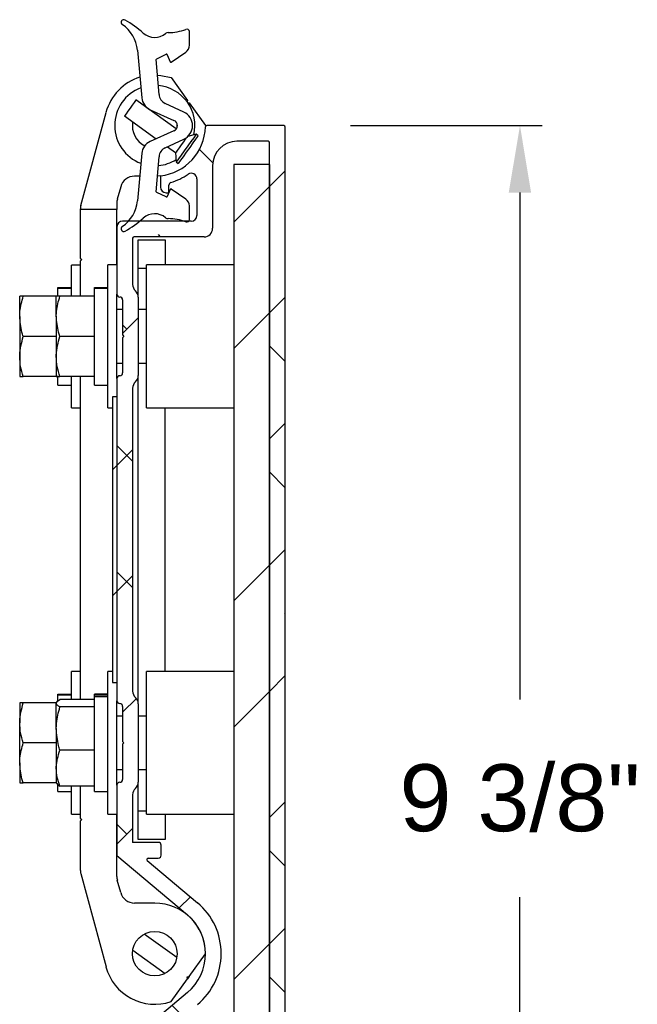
# Model space of a CAD drawing. Header units: inches. Extents: x 170 to 288, y 234 to 248.
# Tile 114 of 192: x 195.558 to 196.423, y 236.316 to 237.696. Entities that reach past the tile are written whole.
import ezdxf

# ---------------------------------------------------------------- set-up
doc = ezdxf.new("R2010")
doc.units = ezdxf.units.IN
doc.header["$LTSCALE"] = 0.25
doc.header["$MEASUREMENT"] = 0
doc.layers.add('ANNOTATIONS', color=1, linetype='Continuous')
doc.layers.add('DETAILS', color=4, linetype='Continuous')
doc.styles.add('ARIAL', font='arial.ttf', dxfattribs={"height": 0.09375})
doc.dimstyles.new('STANDARD$0', dxfattribs={"dimtxt": 0.09375, "dimasz": 0.09375, "dimexe": 0.03125, "dimexo": 0.046875, "dimgap": 0.09, "dimtad": 0, "dimtih": 1, "dimtoh": 1, "dimdec": 4, "dimzin": 0, "dimdsep": 46, "dimtxsty": 'ARIAL', "dimcen": 0.09, "dimadec": 0, "dimazin": 0, "dimtfac": 1, "dimtdec": 4, "dimtofl": 0, "dimtmove": 0, "dimatfit": 1, "dimfxl": 1, "dimtolj": 1, "dimtzin": 0, "dimarcsym": 0})

# ---------------------------------------------------------------- blocks, each defined once
blk = doc.blocks.new('*D74')
at = {"layer": 'ANNOTATIONS', "color": 0, "lineweight": -2, "transparency": 16777216}
for p, q in [((196.0216, 237.5473), (196.2901, 237.5473)), ((196.2589, 237.4535), (196.2589, 236.7435)), ((196.2589, 235.7665), (196.2589, 236.4665)), ((196.0544, 235.6727), (196.2901, 235.6727))]:
    blk.add_line(p, q, dxfattribs=at)
at = {"layer": 'ANNOTATIONS', "color": 0, "transparency": 16777216}
for points in [[(196.2432, 237.4535), (196.2745, 237.4535), (196.2589, 237.5473)], [(196.2432, 235.7665), (196.2745, 235.7665), (196.2589, 235.6727)]]:
    blk.add_solid(points, dxfattribs=at)
at = {"layer": 'defpoints', "color": 0, "transparency": 16777216}
for p in [(195.9279, 237.5473), (196.2589, 237.5473), (195.9607, 235.6727)]:
    blk.add_point(p, dxfattribs=at)
at = {"layer": 'ANNOTATIONS', "color": 0, "transparency": 16777216, "insert": (196.2589, 236.605), "char_height": 0.09375, "attachment_point": 5, "style": 'ARIAL'}
blk.add_mtext('\\A1;9 3/8"', dxfattribs=at)

msp = doc.modelspace()

# ---------------------------------------------------------------- hatches: boundary and pattern name
at = {"layer": 'DETAILS'}
h = msp.add_hatch(dxfattribs=at)
h.set_pattern_fill('ANSI34', color=256, style=0)
h.set_pattern_definition([(45, (190.2278, 231.7817), (-0.53033, 0.53033), []), (45, (190.40456, 231.7817), (-0.53033, 0.53033), []), (45, (190.58134, 231.7817), (-0.53033, 0.53033), []), (45, (190.7581, 231.7817), (-0.53033, 0.53033), [])])
edge = h.paths.add_edge_path(flags=0)
edge.add_line((195.74063, 237.56954), (195.77397, 237.5546))
edge.add_arc((195.77076, 237.54743), 0.00785, -1.29599, 65.86416, ccw=False)
edge.add_arc((195.77076, 237.54708), 0.00785, -65.86416, 1.29599, ccw=False)
edge.add_line((195.77397, 237.53991), (195.74063, 237.52497))
edge.add_arc((195.74885, 237.50661), 0.02012, 114.13584, 174.86258)
edge.add_line((195.72881, 237.50841), (195.72281, 237.44168))
edge.add_arc((195.67463, 237.44601), 0.04838, 303.76271, 354.86258, ccw=False)
edge.add_arc((195.7036, 237.40268), 0.00375, 123.76271, 299.58124)
edge.add_arc((195.63326, 237.52658), 0.14623, 299.58124, 311.87507)
edge.add_arc((195.74683, 237.39991), 0.0239, 49.80262, 131.87507, ccw=False)
edge.add_arc((195.76573, 237.42228), 0.0054, 229.80262, 270.71912)
edge.add_arc((195.76666, 237.3488), 0.06809, 69.27903, 90.71912, ccw=False)
edge.add_arc((195.79215, 237.41579), 0.00359, 246.99165, 357.88977)
edge.add_line((195.79573, 237.41566), (195.7955, 237.43482))
edge.add_arc((195.78387, 237.43468), 0.01163, 0.69061, 55.25664)
edge.add_line((195.7905, 237.44424), (195.77024, 237.4583))
edge.add_arc((195.76967, 237.45747), 0.001, 55.25664, 157.16614)
edge.add_line((195.76875, 237.45786), (195.76457, 237.44794))
edge.add_arc((195.76365, 237.44833), 0.001, 245.07794, 337.16614, ccw=False)
edge.add_line((195.76322, 237.44742), (195.74978, 237.45367))
edge.add_arc((195.7502, 237.45457), 0.001, 175.5512, 245.07794, ccw=False)
edge.add_line((195.74921, 237.45465), (195.75301, 237.50357))
edge.add_arc((195.76817, 237.50239), 0.0152, 114.80092, 175.5512, ccw=False)
edge.add_line((195.76179, 237.51619), (195.78789, 237.52825))
edge.add_arc((195.77914, 237.54718), 0.02086, 294.80092, 360.19377)
edge.add_arc((195.77914, 237.54732), 0.02086, 359.80623, 425.19908)
edge.add_line((195.78789, 237.56626), (195.76179, 237.57832))
edge.add_arc((195.76817, 237.59212), 0.0152, 184.4488, 245.19908, ccw=False)
edge.add_line((195.75301, 237.59094), (195.74921, 237.63986))
edge.add_arc((195.7502, 237.63994), 0.001, 114.92206, 184.4488, ccw=False)
edge.add_line((195.74978, 237.64084), (195.76322, 237.64709))
edge.add_arc((195.76365, 237.64618), 0.001, 22.83386, 114.92206, ccw=False)
edge.add_line((195.76457, 237.64657), (195.76875, 237.63665))
edge.add_arc((195.76967, 237.63703), 0.001, 202.83386, 304.74336)
edge.add_line((195.77024, 237.63621), (195.7905, 237.65027))
edge.add_arc((195.78387, 237.65982), 0.01163, 304.74336, 359.30939)
edge.add_line((195.7955, 237.65968), (195.79573, 237.67885))
edge.add_arc((195.79215, 237.67872), 0.00359, 2.11023, 113.00835)
edge.add_arc((195.76666, 237.74571), 0.06809, 269.28088, 290.72097, ccw=False)
edge.add_arc((195.76573, 237.67223), 0.0054, 89.28088, 130.19738)
edge.add_arc((195.74683, 237.6946), 0.0239, 228.12493, 310.19738, ccw=False)
edge.add_arc((195.63326, 237.56792), 0.14623, 48.12493, 60.41876)
edge.add_arc((195.7036, 237.69183), 0.00375, 60.41876, 236.23729)
edge.add_arc((195.67463, 237.64849), 0.04838, 5.13742, 56.23729, ccw=False)
edge.add_line((195.72281, 237.65283), (195.72881, 237.5861))
edge.add_arc((195.74885, 237.5879), 0.02012, 185.13742, 245.86416)
h = msp.add_hatch(dxfattribs=at)
h.set_pattern_fill('ANSI38', color=256, style=0)
h.set_pattern_definition([(45, (190.22778, 231.78171), (-0.0883883, 0.0883883), []), (135, (190.22778, 231.78171), (-0.265165, 0.0883883), [0.3125, -0.1875])])
edge = h.paths.add_edge_path(flags=0)
edge.add_line((195.9279, 237.54725), (195.81994, 237.54725))
edge.add_arc((195.81994, 237.54525), 0.002, 90, 178.42717)
edge.add_arc((195.7471, 237.54725), 0.07087, 276.37937, 358.42717, ccw=False)
edge.add_line((195.75497, 237.47683), (195.75497, 237.46108))
edge.add_arc((195.76285, 237.46108), 0.00787, 180, 270)
edge.add_line((195.76285, 237.4532), (195.76678, 237.4532))
edge.add_line((195.76678, 237.4532), (195.76678, 237.46392))
edge.add_arc((195.77072, 237.46392), 0.00394, 105.82662, 180, ccw=False)
edge.add_arc((195.7471, 237.54725), 0.08268, 285.82662, 304.41739)
edge.add_arc((195.79828, 237.47255), 0.00787, 0, 124.41739, ccw=False)
edge.add_line((195.80615, 237.47255), (195.80615, 237.42127))
edge.add_arc((195.79828, 237.42127), 0.00787, 270, 360, ccw=False)
edge.add_line((195.79828, 237.4134), (195.70189, 237.4134))
edge.add_arc((195.70189, 237.40552), 0.00787, 90, 180)
edge.add_line((195.69402, 237.40552), (195.69402, 237.31103))
edge.add_arc((195.69796, 237.31103), 0.00394, 180, 270)
edge.add_arc((195.69796, 237.30316), 0.00394, 0, 90, ccw=False)
edge.add_line((195.70189, 237.30316), (195.70189, 237.25398))
edge.add_line((195.70189, 237.25398), (195.70389, 237.25198))
edge.add_line((195.70389, 237.25198), (195.70189, 237.24998))
edge.add_line((195.70189, 237.24998), (195.70189, 237.2008))
edge.add_arc((195.69796, 237.2008), 0.00394, 270, 360, ccw=False)
edge.add_arc((195.69796, 237.19292), 0.00394, 90, 180)
edge.add_line((195.69402, 237.19292), (195.69402, 236.74158))
edge.add_arc((195.69796, 236.74158), 0.00394, 180, 270)
edge.add_arc((195.69796, 236.73371), 0.00394, 0, 90, ccw=False)
edge.add_line((195.70189, 236.73371), (195.70189, 236.68453))
edge.add_line((195.70189, 236.68453), (195.70389, 236.68253))
edge.add_line((195.70389, 236.68253), (195.70189, 236.68053))
edge.add_line((195.70189, 236.68053), (195.70189, 236.63135))
edge.add_arc((195.69796, 236.63135), 0.00394, 270, 360, ccw=False)
edge.add_arc((195.69796, 236.62347), 0.00394, 90, 180)
edge.add_line((195.69402, 236.62347), (195.69402, 236.5246))
edge.add_line((195.69402, 236.5246), (195.7928, 236.44171))
edge.add_arc((195.7471, 236.38725), 0.07109, -50, 50, ccw=False)
edge.add_line((195.7928, 236.3328), (195.69402, 236.24991))
edge.add_line((195.69402, 236.24991), (195.69402, 236.17591))
edge.add_line((195.69402, 236.17591), (195.76696, 236.17591))
edge.add_line((195.76696, 236.17591), (195.76696, 236.18791))
edge.add_line((195.76696, 236.18791), (195.72446, 236.18791))
edge.add_line((195.72446, 236.18791), (195.72446, 236.23791))
edge.add_line((195.72446, 236.23791), (195.89946, 236.23791))
edge.add_line((195.89946, 236.23791), (195.89946, 236.18791))
edge.add_line((195.89946, 236.18791), (195.85696, 236.18791))
edge.add_line((195.85696, 236.18791), (195.85696, 236.17591))
edge.add_line((195.85696, 236.17591), (195.9299, 236.17591))
edge.add_line((195.9299, 236.17591), (195.9299, 237.54525))
edge.add_arc((195.9279, 237.54525), 0.002, 0, 90)
edge = h.paths.add_edge_path(flags=0)
edge.add_arc((195.77313, 236.27191), 0.012, 130, 270, ccw=False)
edge.add_line((195.76542, 236.2811), (195.80694, 236.31594))
edge.add_arc((195.7471, 236.38725), 0.09309, 310, 410)
edge.add_line((195.80694, 236.45857), (195.73659, 236.5176))
edge.add_arc((195.73787, 236.51913), 0.002, 90, 230, ccw=False)
edge.add_line((195.73787, 236.52113), (195.75202, 236.52113))
edge.add_arc((195.75202, 236.52513), 0.004, 270, 360)
edge.add_line((195.75602, 236.52513), (195.75602, 236.53913))
edge.add_arc((195.75202, 236.53913), 0.004, 0, 90)
edge.add_line((195.75202, 236.54313), (195.71602, 236.54313))
edge.add_line((195.71602, 236.54313), (195.71602, 236.60987))
edge.add_arc((195.72802, 236.60987), 0.012, 132.21512, 180, ccw=False)
edge.add_arc((195.71189, 236.62765), 0.012, 312.21512, 360)
edge.add_line((195.72389, 236.62765), (195.72389, 236.73741))
edge.add_arc((195.71189, 236.73741), 0.012, 0, 47.78488)
edge.add_arc((195.72802, 236.75518), 0.012, 180, 227.78488, ccw=False)
edge.add_line((195.71602, 236.75518), (195.71602, 237.17932))
edge.add_arc((195.72802, 237.17932), 0.012, 132.21512, 180, ccw=False)
edge.add_arc((195.71189, 237.1971), 0.012, 312.21512, 360)
edge.add_line((195.72389, 237.1971), (195.72389, 237.30686))
edge.add_arc((195.71189, 237.30686), 0.012, 0, 47.78488)
edge.add_arc((195.72802, 237.32463), 0.012, 180, 227.78488, ccw=False)
edge.add_line((195.71602, 237.32463), (195.71602, 237.3894))
edge.add_arc((195.71802, 237.3894), 0.002, 90, 180, ccw=False)
edge.add_line((195.71802, 237.3914), (195.81615, 237.3914))
edge.add_arc((195.81615, 237.4034), 0.012, 270, 360)
edge.add_line((195.82815, 237.4034), (195.82815, 237.49125))
edge.add_arc((195.86215, 237.49125), 0.034, 90, 180, ccw=False)
edge.add_line((195.86215, 237.52525), (195.9059, 237.52525))
edge.add_arc((195.9059, 237.52325), 0.002, 0, 90, ccw=False)
edge.add_line((195.9079, 237.52325), (195.9079, 236.26191))
edge.add_arc((195.9059, 236.26191), 0.002, 270, 360, ccw=False)
edge.add_line((195.9059, 236.25991), (195.77313, 236.25991))
h = msp.add_hatch(dxfattribs=at)
h.set_pattern_fill('ANSI32', color=256, style=0)
h.set_pattern_definition([(45, (190.2278, 231.7817), (-0.265165, 0.265165), []), (45, (190.40456, 231.7817), (-0.265165, 0.265165), [])])
h.paths.add_polyline_path([(195.8579, 237.49258), (195.8579, 236.29258), (195.9079, 236.29258), (195.9079, 237.49258)], flags=0)
h = msp.add_hatch(dxfattribs=at)
h.set_pattern_fill('ANSI31', color=256, style=0)
h.set_pattern_definition([(45, (190.22778, 231.78171), (-0.0883883, 0.0883883), [])])
h.paths.add_polyline_path([(195.69402, 237.16725), (195.68802, 237.16725), (195.68802, 236.76725), (195.69402, 236.76725)], flags=0)

# ---------------------------------------------------------------- linework, layer by layer
for p, q in [((195.7955, 237.65968), (195.79573, 237.67885)), ((195.72281, 237.65283), (195.72881, 237.5861)), ((195.74978, 237.64084), (195.76322, 237.64709)), ((195.76457, 237.64657), (195.76875, 237.63665)), ((195.77024, 237.63621), (195.7905, 237.65027)), ((195.75301, 237.59094), (195.74921, 237.63986)), ((195.7698, 237.61439), (195.79272, 237.58245)), ((195.77722, 237.54262), (195.72068, 237.5832)), ((195.73214, 237.57497), (195.73305, 237.57545)), ((195.78789, 237.56626), (195.76179, 237.57832)), ((195.79272, 237.58245), (195.79241, 237.58059)), ((195.79319, 237.5795), (195.79505, 237.57919)), ((195.79505, 237.57919), (195.81797, 237.54725)), ((195.64339, 237.43513), (195.67869, 237.56574)), ((195.70459, 237.56077), (195.74916, 237.52879)), ((195.74063, 237.56954), (195.77397, 237.5546)), ((195.77859, 237.54796), (195.77859, 237.54654)), ((195.81797, 237.54725), (195.81794, 237.54531)), ((195.9279, 237.54725), (195.81994, 237.54725)), ((195.77397, 237.53991), (195.74063, 237.52497)), ((195.80499, 237.53501), (195.79353, 237.53208)), ((195.80776, 237.53303), (195.80499, 237.53501)), ((195.9299, 236.17591), (195.9299, 237.54525)), ((195.76179, 237.51619), (195.78789, 237.52825)), ((195.9059, 237.52525), (195.86215, 237.52525)), ((195.9079, 236.26191), (195.9079, 237.52325)), ((195.72881, 237.50841), (195.72281, 237.44168)), ((195.76479, 237.51757), (195.77625, 237.50935)), ((195.77625, 237.50935), (195.77724, 237.49634)), ((195.74921, 237.45465), (195.75301, 237.50357)), ((195.77724, 237.49634), (195.78001, 237.49435)), ((195.82815, 237.49125), (195.82815, 237.4034)), ((195.9079, 237.49258), (195.8579, 237.49258)), ((195.8579, 237.49258), (195.8579, 236.29258)), ((195.9079, 237.49258), (195.9079, 236.29258)), ((195.72593, 237.47639), (195.7186, 237.47639)), ((195.75497, 237.47683), (195.75091, 237.47649)), ((195.75497, 237.47683), (195.75497, 237.46108)), ((195.76678, 237.4532), (195.76678, 237.46392)), ((195.80615, 237.47255), (195.80615, 237.42127)), ((195.6993, 237.4616), (195.69457, 237.44413)), ((195.76322, 237.44742), (195.74978, 237.45367)), ((195.76285, 237.4532), (195.76678, 237.4532)), ((195.76875, 237.45786), (195.76457, 237.44794)), ((195.7905, 237.44424), (195.77024, 237.4583)), ((195.69388, 237.43891), (195.69388, 237.42991)), ((195.6427, 237.42991), (195.6427, 237.36152)), ((195.69388, 237.42991), (195.6427, 237.42991)), ((195.69388, 237.35198), (195.69388, 237.42991)), ((195.79573, 237.41566), (195.7955, 237.43482)), ((195.79828, 237.4134), (195.70189, 237.4134)), ((195.69402, 237.40552), (195.69402, 237.31103)), ((195.71602, 237.3894), (195.71602, 237.32463)), ((195.81615, 237.3914), (195.71802, 237.3914)), ((195.72389, 237.38726), (195.76139, 237.38726)), ((195.72389, 237.34726), (195.72389, 237.38726)), ((195.76139, 237.38726), (195.76139, 237.35198)), ((195.6427, 237.36152), (195.6447, 237.35952)), ((195.6447, 237.35952), (195.6427, 237.35752)), ((195.6427, 237.35752), (195.6427, 237.30818)), ((195.6427, 237.35192), (195.6301, 237.35192)), ((195.6301, 237.30818), (195.6301, 237.35192)), ((195.69402, 237.35198), (195.68142, 237.35198)), ((195.68142, 237.15198), (195.68142, 237.35198)), ((195.72389, 237.30686), (195.72389, 237.34726)), ((195.7354, 237.34726), (195.72389, 237.34726)), ((195.8579, 237.35198), (195.7354, 237.35198)), ((195.7354, 237.2109), (195.7354, 237.35198)), ((195.6113, 237.32022), (195.6301, 237.32022)), ((195.6113, 237.31938), (195.6113, 237.32022)), ((195.6113, 237.31938), (195.6301, 237.31938)), ((195.6113, 237.30903), (195.6113, 237.31938)), ((195.66262, 237.32028), (195.68142, 237.32028)), ((195.66262, 237.31944), (195.66262, 237.32028)), ((195.66262, 237.31944), (195.68142, 237.31944)), ((195.66262, 237.18368), (195.66262, 237.31944)), ((195.5577, 237.28002), (195.5577, 237.30812)), ((195.60902, 237.30812), (195.56272, 237.30812)), ((195.60902, 237.28008), (195.60902, 237.30818)), ((195.66262, 237.30818), (195.61404, 237.30818)), ((195.69402, 237.19292), (195.69402, 237.31103)), ((195.70189, 237.30316), (195.70189, 237.25398)), ((195.72389, 237.30686), (195.72389, 237.1971)), ((195.70189, 237.28948), (195.69402, 237.28948)), ((195.7354, 237.28948), (195.72389, 237.28948)), ((195.5577, 237.28002), (195.5577, 237.22382)), ((195.60902, 237.28008), (195.60902, 237.22388)), ((195.60902, 237.25192), (195.56272, 237.25192)), ((195.66262, 237.25198), (195.61404, 237.25198)), ((195.70189, 237.25398), (195.70389, 237.25198)), ((195.70389, 237.25198), (195.70189, 237.24998)), ((195.70189, 237.24998), (195.70189, 237.2008)), ((195.5577, 237.22382), (195.5577, 237.19572)), ((195.60902, 237.22388), (195.60902, 237.19578)), ((195.69402, 237.21448), (195.70189, 237.21448)), ((195.69402, 237.21442), (195.70189, 237.21442)), ((195.72389, 237.21448), (195.7354, 237.21448)), ((195.7354, 237.15198), (195.7354, 237.2109)), ((195.6113, 237.19572), (195.56272, 237.19572)), ((195.6113, 237.18362), (195.6113, 237.19487)), ((195.66262, 237.19578), (195.61404, 237.19578)), ((195.6301, 237.15192), (195.6301, 237.19578)), ((195.6427, 237.19578), (195.6427, 236.74316)), ((195.69402, 237.19292), (195.69402, 236.74158)), ((195.72389, 236.73741), (195.72389, 237.1971)), ((195.6113, 237.18362), (195.6301, 237.18362)), ((195.66262, 237.18368), (195.68142, 237.18368)), ((195.71602, 237.17932), (195.71602, 236.75518)), ((195.68802, 237.16725), (195.68802, 236.76725)), ((195.69402, 237.16725), (195.68802, 237.16725)), ((195.69402, 237.16725), (195.69402, 236.76725)), ((195.6301, 237.15192), (195.6427, 237.15192)), ((195.68142, 237.15198), (195.68802, 237.15198)), ((195.7354, 237.15198), (195.8579, 237.15198)), ((195.76139, 236.78253), (195.76139, 237.15198)), ((195.6427, 236.78259), (195.6301, 236.78259)), ((195.6301, 236.74316), (195.6301, 236.78259)), ((195.68802, 236.78253), (195.68142, 236.78253)), ((195.68142, 236.58253), (195.68142, 236.78253)), ((195.8579, 236.78253), (195.7354, 236.78253)), ((195.7354, 236.65642), (195.7354, 236.78253)), ((195.68802, 236.76725), (195.69402, 236.76725)), ((195.6113, 236.75089), (195.6301, 236.75089)), ((195.6113, 236.75005), (195.6113, 236.75089)), ((195.6113, 236.75005), (195.6301, 236.75005)), ((195.6113, 236.74166), (195.6113, 236.75005)), ((195.68142, 236.75083), (195.66262, 236.75083)), ((195.66262, 236.74996), (195.66262, 236.75083)), ((195.66262, 236.74996), (195.68142, 236.74996)), ((195.66262, 236.74744), (195.66262, 236.74996)), ((195.66262, 236.74744), (195.68142, 236.74744)), ((195.66262, 236.61423), (195.66262, 236.74744)), ((195.5577, 236.73879), (195.5577, 236.71069)), ((195.60887, 236.73879), (195.56272, 236.73879)), ((195.60902, 236.70256), (195.60902, 236.73802)), ((195.66262, 236.74316), (195.61404, 236.74316)), ((195.66262, 236.73287), (195.61404, 236.73287)), ((195.69402, 236.62347), (195.69402, 236.74158)), ((195.70189, 236.73371), (195.70189, 236.68453)), ((195.72389, 236.73741), (195.72389, 236.62765)), ((195.70189, 236.72009), (195.69402, 236.72009)), ((195.70189, 236.72003), (195.69402, 236.72003)), ((195.7354, 236.72003), (195.72389, 236.72003)), ((195.5577, 236.65449), (195.5577, 236.71069)), ((195.60902, 236.70256), (195.60902, 236.64707)), ((195.60902, 236.68259), (195.56272, 236.68259)), ((195.70189, 236.68453), (195.70389, 236.68253)), ((195.70389, 236.68253), (195.70189, 236.68053)), ((195.70189, 236.68053), (195.70189, 236.63135)), ((195.66262, 236.67224), (195.61404, 236.67224)), ((195.5577, 236.65449), (195.5577, 236.62639)), ((195.7354, 236.58253), (195.7354, 236.65642)), ((195.60902, 236.64707), (195.60902, 236.62635)), ((195.69402, 236.64503), (195.70189, 236.64503)), ((195.72389, 236.64503), (195.7354, 236.64503)), ((195.60902, 236.62639), (195.56272, 236.62639)), ((195.6113, 236.61429), (195.6113, 236.62387)), ((195.66262, 236.6219), (195.61404, 236.6219)), ((195.6301, 236.58259), (195.6301, 236.6219)), ((195.6427, 236.6219), (195.6427, 236.57699)), ((195.69402, 236.62347), (195.69402, 236.5246)), ((195.72389, 236.58726), (195.72389, 236.62765)), ((195.6113, 236.61429), (195.6301, 236.61429)), ((195.66262, 236.61423), (195.68142, 236.61423)), ((195.71602, 236.60987), (195.71602, 236.54313)), ((195.6301, 236.58259), (195.6427, 236.58259)), ((195.68142, 236.58253), (195.69402, 236.58253)), ((195.69388, 236.49559), (195.69388, 236.58253)), ((195.72389, 236.54726), (195.72389, 236.58726)), ((195.72389, 236.58726), (195.7354, 236.58726)), ((195.7354, 236.58253), (195.8579, 236.58253)), ((195.76139, 236.58253), (195.76139, 236.54726)), ((195.6427, 236.57699), (195.6447, 236.57499)), ((195.6447, 236.57499), (195.6427, 236.57299)), ((195.6427, 236.57299), (195.6427, 236.5046)), ((195.75202, 236.54313), (195.71602, 236.54313)), ((195.76139, 236.54726), (195.72389, 236.54726)), ((195.75602, 236.52513), (195.75602, 236.53913)), ((195.69402, 236.5246), (195.7928, 236.44171)), ((195.73659, 236.5176), (195.80694, 236.45856)), ((195.73787, 236.52113), (195.75202, 236.52113)), ((195.64339, 236.49938), (195.67869, 236.36877)), ((195.6993, 236.4729), (195.69457, 236.49038)), ((195.7471, 236.45812), (195.7186, 236.45812)), ((195.77793, 236.38212), (195.73236, 236.41481)), ((195.71627, 236.39239), (195.76184, 236.3597)), ((195.79505, 236.35531), (195.81797, 236.38725)), ((195.7698, 236.32012), (195.79272, 236.35206)), ((195.79226, 236.35485), (195.79505, 236.35531)), ((195.79272, 236.35206), (195.79226, 236.35485)), ((195.7928, 236.33279), (195.69402, 236.24991))]:
    msp.add_line(p, q, dxfattribs=at)
at = {"layer": 'DETAILS', "flags": 128}
for points in [[(195.75091, 237.61802), (195.75572, 237.61759), (195.7698, 237.61439)], [(195.72068, 237.58319), (195.72001, 237.58226), (195.71821, 237.57976), (195.71557, 237.57608), (195.71248, 237.57177), (195.70941, 237.5675), (195.70684, 237.56391), (195.70514, 237.56155), (195.70459, 237.56077)], [(195.80498, 237.53501), (195.80406, 237.53372), (195.80157, 237.53025), (195.79782, 237.52503), (195.79326, 237.51868), (195.78845, 237.51196), (195.78395, 237.50569), (195.78032, 237.50063), (195.77799, 237.49738), (195.77724, 237.49634)], [(195.80775, 237.53302), (195.80683, 237.53173), (195.80434, 237.52826), (195.80059, 237.52304), (195.79603, 237.51669), (195.79122, 237.50997), (195.78672, 237.50371), (195.78309, 237.49864), (195.78076, 237.49539), (195.78001, 237.49435)], [(195.79116, 237.53013), (195.78988, 237.52835), (195.78723, 237.52466), (195.78414, 237.52036), (195.78108, 237.51608), (195.7785, 237.51249), (195.77681, 237.51013), (195.77625, 237.50935)], [(195.79505, 236.35531), (195.7938, 236.35358), (195.79269, 236.35202)]]:
    msp.add_lwpolyline(points, dxfattribs=at)
at = {"layer": 'DETAILS'}
msp.add_circle((195.7471, 236.38725), 0.03125, dxfattribs=at)
for centre, radius, start, end in [((195.7036, 237.69183), 0.00375, 60.41876, 236.23729), ((195.67463, 237.64849), 0.04838, 5.13742, 56.23729), ((195.63326, 237.56792), 0.14623, 48.12493, 60.41876), ((195.74683, 237.6946), 0.0239, 228.12493, 310.19738), ((195.76573, 237.67223), 0.0054, 89.28088, 130.19738), ((195.76666, 237.74571), 0.06809, 269.28088, 290.72097), ((195.79215, 237.67872), 0.00359, 2.11023, 113.00835), ((195.78387, 237.65982), 0.01163, 304.74336, 359.30939), ((195.76365, 237.64618), 0.001, 22.83386, 114.92206), ((195.7502, 237.63994), 0.001, 114.92206, 184.4488), ((195.76967, 237.63703), 0.001, 202.83386, 304.74336), ((195.7471, 237.54725), 0.07087, 107.13761, 164.87843), ((195.7471, 237.54725), 0.05625, 346.58255, 84.94863), ((195.7471, 237.54725), 0.05625, 110.32263, 249.67737), ((195.76817, 237.59212), 0.0152, 184.4488, 245.19908), ((195.74885, 237.5879), 0.02012, 185.13742, 245.86416), ((195.77914, 237.54732), 0.02086, 359.80623, 65.19908), ((195.7471, 237.54725), 0.0315, 170.32333, 243.50883), ((195.77076, 237.54743), 0.00785, 358.70401, 65.86416), ((195.77076, 237.54708), 0.00785, 294.13584, 1.29599), ((195.77914, 237.54718), 0.02086, 294.80092, 0.19377), ((195.81994, 237.54525), 0.002, 90, 178.42717), ((195.9279, 237.54525), 0.002, 0, 90), ((195.7471, 237.54725), 0.07087, 276.37937, 358.42717), ((195.74885, 237.50661), 0.02012, 114.13584, 174.86258), ((195.86215, 237.49125), 0.034, 90, 180), ((195.9059, 237.52325), 0.002, 0, 90), ((195.76817, 237.50239), 0.0152, 114.80092, 175.5512), ((195.7471, 237.54725), 0.05625, 275.05137, 302.09927), ((195.7471, 237.54725), 0.08268, 285.82662, 304.41739), ((195.79828, 237.47255), 0.00787, 0, 124.41739), ((195.7186, 237.45639), 0.02, 90, 164.87843), ((195.77072, 237.46392), 0.00394, 105.82662, 180), ((195.7502, 237.45457), 0.001, 175.5512, 245.07794), ((195.76285, 237.46108), 0.00787, 180, 270), ((195.76967, 237.45747), 0.001, 55.25664, 157.16614), ((195.71388, 237.43891), 0.02, 164.87843, 180), ((195.67463, 237.44601), 0.04838, 303.76271, 354.86258), ((195.76365, 237.44833), 0.001, 245.07794, 337.16614), ((195.78387, 237.43468), 0.01163, 0.69061, 55.25664), ((195.6627, 237.42991), 0.02, 164.87843, 180), ((195.74683, 237.39991), 0.0239, 49.80262, 131.87507), ((195.70189, 237.40552), 0.00787, 90, 180), ((195.63326, 237.52658), 0.14623, 299.58124, 311.87507), ((195.76573, 237.42228), 0.0054, 229.80262, 270.71912), ((195.76666, 237.3488), 0.06809, 69.27903, 90.71912), ((195.79215, 237.41579), 0.00359, 246.99165, 357.88977), ((195.79828, 237.42127), 0.00787, 270, 0), ((195.7036, 237.40268), 0.00375, 123.76271, 299.58124), ((195.81615, 237.4034), 0.012, 270, 0), ((195.71802, 237.3894), 0.002, 90, 180), ((195.72802, 237.32463), 0.012, 180, 227.78488), ((195.71189, 237.30686), 0.012, 0, 47.78488), ((195.69796, 237.31103), 0.00394, 180, 270), ((195.69796, 237.30316), 0.00394, 0, 90), ((195.69796, 237.19292), 0.00394, 90, 180), ((195.69796, 237.2008), 0.00394, 270, 0), ((195.72802, 237.17932), 0.012, 132.21512, 180), ((195.71189, 237.1971), 0.012, 312.21512, 0), ((195.72802, 236.75518), 0.012, 180, 227.78488), ((195.71189, 236.73741), 0.012, 0, 47.78488), ((195.69796, 236.74158), 0.00394, 180, 270), ((195.69796, 236.73371), 0.00394, 0, 90), ((195.69796, 236.62347), 0.00394, 90, 180), ((195.69796, 236.63135), 0.00394, 270, 0), ((195.71189, 236.62765), 0.012, 312.21512, 0), ((195.72802, 236.60987), 0.012, 132.21512, 180), ((195.75202, 236.53913), 0.004, 0, 90), ((195.73787, 236.51913), 0.002, 90, 230), ((195.75202, 236.52513), 0.004, 270, 0), ((195.6627, 236.5046), 0.02, 180, 195.12157), ((195.71388, 236.49559), 0.02, 180, 195.12157), ((195.7186, 236.47812), 0.02, 195.12157, 270), ((195.7471, 236.38725), 0.07087, 0, 90), ((195.7471, 236.38725), 0.09309, 310, 50), ((195.7471, 236.38725), 0.07109, 310, 50), ((195.7471, 236.38725), 0.07087, 195.12157, 288.68183)]:
    msp.add_arc(centre, radius, start, end, dxfattribs=at)
for points, knots in [([(195.5577, 237.28002), (195.55776, 237.28227), (195.558, 237.29178), (195.56068, 237.30105), (195.56272, 237.30812)], [0, 0, 0, 0, 0.2366037, 1, 1, 1, 1]), ([(195.56272, 237.30812), (195.56132, 237.30812), (195.55848, 237.30812), (195.55796, 237.30812), (195.5577, 237.30812)], [0, 0, 0, 0, 0.4954484, 1, 1, 1, 1]), ([(195.60902, 237.28008), (195.60908, 237.28233), (195.60932, 237.29184), (195.612, 237.3011), (195.61404, 237.30818)], [0, 0, 0, 0, 0.2366179, 1, 1, 1, 1]), ([(195.61404, 237.30818), (195.61264, 237.30818), (195.6098, 237.30818), (195.60928, 237.30818), (195.60902, 237.30818)], [0, 0, 0, 0, 0.4954624, 1, 1, 1, 1]), ([(195.56272, 237.25192), (195.56208, 237.25391), (195.55912, 237.26306), (195.55832, 237.27257), (195.5577, 237.28002)], [0, 0, 0, 0, 0.2170533, 1, 1, 1, 1]), ([(195.61404, 237.25198), (195.6134, 237.25396), (195.61044, 237.26311), (195.60964, 237.27263), (195.60902, 237.28008)], [0, 0, 0, 0, 0.2170564, 1, 1, 1, 1]), ([(195.5577, 237.22382), (195.5577, 237.22449), (195.55778, 237.23398), (195.56034, 237.24328), (195.56272, 237.25192)], [0, 0, 0, 0, 0.07025241, 1, 1, 1, 1]), ([(195.60902, 237.22388), (195.60902, 237.22455), (195.6091, 237.23404), (195.61166, 237.24333), (195.61404, 237.25198)], [0, 0, 0, 0, 0.0701931, 1, 1, 1, 1]), ([(195.56272, 237.19572), (195.56132, 237.20028), (195.55848, 237.20949), (195.55796, 237.21902), (195.5577, 237.22382)], [0, 0, 0, 0, 0.4954959, 1, 1, 1, 1]), ([(195.61404, 237.19578), (195.61264, 237.20034), (195.6098, 237.20955), (195.60928, 237.21907), (195.60902, 237.22388)], [0, 0, 0, 0, 0.49547154, 1, 1, 1, 1]), ([(195.5577, 237.19572), (195.5577, 237.19572), (195.55778, 237.19572), (195.56034, 237.19572), (195.56272, 237.19572)], [0, 0, 0, 0, 0.0702241, 1, 1, 1, 1]), ([(195.60902, 237.19578), (195.60902, 237.19578), (195.6091, 237.19578), (195.61166, 237.19578), (195.61404, 237.19578)], [0, 0, 0, 0, 0.0702222, 1, 1, 1, 1]), ([(195.5577, 236.71069), (195.5577, 236.71135), (195.55778, 236.72084), (195.56034, 236.73014), (195.56272, 236.73879)], [0, 0, 0, 0, 0.0702064, 1, 1, 1, 1]), ([(195.56272, 236.73879), (195.56132, 236.73879), (195.55848, 236.73879), (195.55796, 236.73879), (195.5577, 236.73879)], [0, 0, 0, 0, 0.4954484, 1, 1, 1, 1]), ([(195.60902, 236.73802), (195.60902, 236.73814), (195.6091, 236.73988), (195.61166, 236.74158), (195.61404, 236.74316)], [0, 0, 0, 0, 0.0702271, 1, 1, 1, 1]), ([(195.61404, 236.73287), (195.61264, 236.73371), (195.6098, 236.7354), (195.60928, 236.73714), (195.60902, 236.73802)], [0, 0, 0, 0, 0.4954565, 1, 1, 1, 1]), ([(195.60902, 236.70256), (195.60908, 236.70498), (195.60932, 236.71524), (195.612, 236.72524), (195.61404, 236.73287)], [0, 0, 0, 0, 0.2366009, 1, 1, 1, 1]), ([(195.56272, 236.68259), (195.56132, 236.68715), (195.55848, 236.69636), (195.55796, 236.70588), (195.5577, 236.71069)], [0, 0, 0, 0, 0.4954472, 1, 1, 1, 1]), ([(195.61404, 236.67224), (195.6134, 236.67438), (195.61044, 236.68426), (195.60964, 236.69452), (195.60902, 236.70256)], [0, 0, 0, 0, 0.2170939, 1, 1, 1, 1]), ([(195.5577, 236.65449), (195.55776, 236.65674), (195.558, 236.66625), (195.56068, 236.67551), (195.56272, 236.68259)], [0, 0, 0, 0, 0.2366179, 1, 1, 1, 1]), ([(195.60902, 236.64707), (195.60902, 236.64766), (195.6091, 236.65617), (195.61166, 236.6645), (195.61404, 236.67224)], [0, 0, 0, 0, 0.0702465, 1, 1, 1, 1]), ([(195.56272, 236.62639), (195.56208, 236.62837), (195.55912, 236.63753), (195.55832, 236.64704), (195.5577, 236.65449)], [0, 0, 0, 0, 0.2170907, 1, 1, 1, 1]), ([(195.61404, 236.6219), (195.61264, 236.62598), (195.6098, 236.63423), (195.60928, 236.64276), (195.60902, 236.64707)], [0, 0, 0, 0, 0.4954723, 1, 1, 1, 1]), ([(195.5577, 236.62639), (195.5577, 236.62639), (195.55778, 236.62639), (195.56034, 236.62639), (195.56272, 236.62639)], [0, 0, 0, 0, 0.0702241, 1, 1, 1, 1]), ([(195.60902, 236.62704), (195.60902, 236.62692), (195.6091, 236.62518), (195.61166, 236.62348), (195.61404, 236.6219)], [0, 0, 0, 0, 0.0702277, 1, 1, 1, 1])]:
    msp.add_open_spline(points, degree=3, knots=knots, dxfattribs=at)

# ---------------------------------------------------------------- dimensions: what is measured, and where the dimension line sits
at = {"layer": 'ANNOTATIONS'}
dim = msp.add_linear_dim(base=(196.25885, 237.54725), p1=(195.96067, 235.67273), p2=(195.9279, 237.54725), angle=90, text='9 3/8"', dimstyle='STANDARD$0', override={"dimexo": 0.09375}, dxfattribs=at)
dim.commit()
dim.dimension.update_dxf_attribs({"geometry": '*D74', "text_midpoint": (196.25885, 236.60501), "dimtype": 160})

doc.saveas('drawing.dxf')
